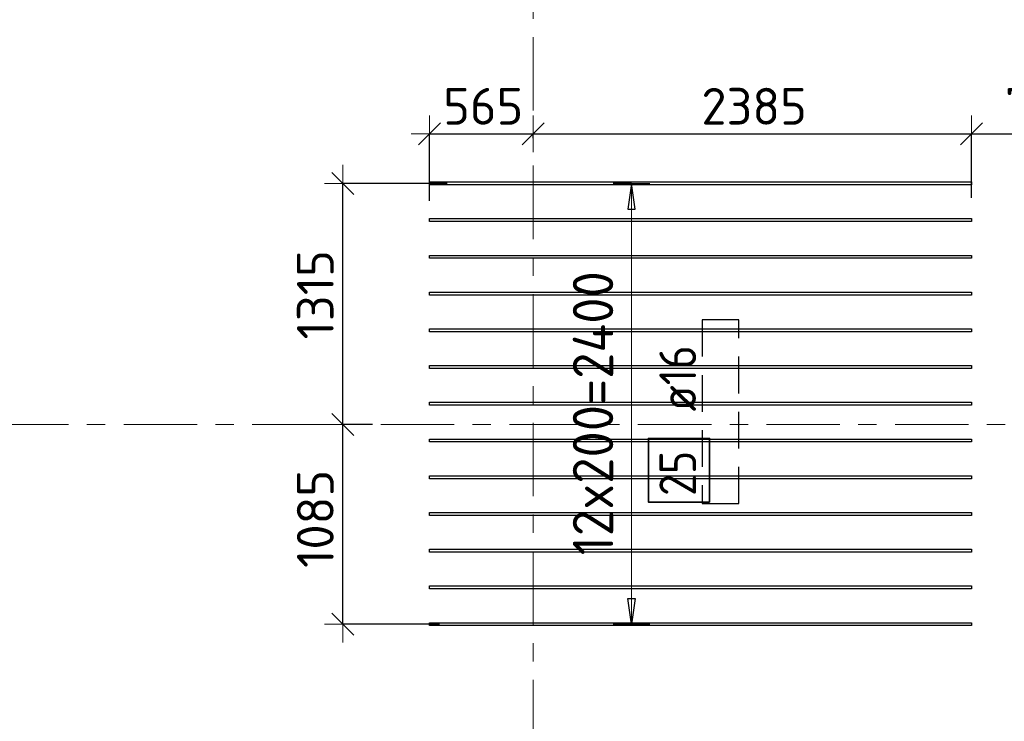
# Model space of a CAD drawing. Header units: metres. Extents: x -38 to 97, y -15 to 21.
# Tile 5 of 82: x 1.7 to 7.07, y 1.68 to 5.5. Entities that reach past the tile are written whole.
import ezdxf

# ---------------------------------------------------------------- set-up
doc = ezdxf.new("R2010")
doc.units = ezdxf.units.M
doc.header["$PDMODE"] = 65
for name, pattern in [('______11', [0.5, 0.4, -0.05, 0, -0.05]), ('______2', [0.27, 0.2, -0.07]), ('______5', [1.1, 0.8, -0.1, 0.1, -0.1])]:
    doc.linetypes.add(name, pattern=pattern)
doc.layers.add('XR$2$Осевая линия (1)', color=7, linetype='______5', lineweight=13)
doc.layers.add('XR$3$Размерная линия (1)', color=7, linetype='Continuous', lineweight=13)
doc.layers.add('XR$3$Арм.стержн.Доп. Арм верхн.зоны Х', color=7, linetype='Continuous', lineweight=35, true_color=0x8c8cff)
doc.layers.add('XR$5$Стена_ бетон несущ.', color=7, linetype='Continuous', lineweight=70, true_color=0xb4b496)
doc.styles.add('ISOCPEUR', font='txt')
doc.dimstyles.new('DIMSTYLE_3', dxfattribs={"dimtxt": 0.2, "dimasz": 0.2, "dimexe": 0, "dimexo": 0, "dimgap": 0.1, "dimtad": 2, "dimdec": 0, "dimlfac": 1000, "dimrnd": 5, "dimzin": 12, "dimdsep": 46, "dimtxsty": 'ISOCPEUR', "dimblk1": 'ALL_ML_STRICH', "dimblk2": 'ALL_ML_STRICH', "dimsah": 1, "dimcen": 0, "dimclrd": 7, "dimclre": 256, "dimclrt": 7, "dimadec": 0, "dimazin": 0, "dimtfac": 1, "dimtdec": 0, "dimtix": 1, "dimtmove": 2, "dimatfit": 3, "dimfxl": 0, "dimtzin": 0, "dimlwd": 0, "dimlwe": -3, "dimarcsym": 0})
doc.dimstyles.new('DIMSTYLE_6', dxfattribs={"dimtxt": 0.2, "dimasz": 0.2, "dimexe": 0, "dimexo": 0, "dimgap": 0.1, "dimtad": 2, "dimdec": 0, "dimlfac": 1000, "dimrnd": 5, "dimzin": 12, "dimdsep": 46, "dimtxsty": 'ISOCPEUR', "dimblk1": 'ALL_ML_STRICH', "dimblk2": 'ALL_ML_STRICH', "dimsah": 1, "dimcen": 0, "dimclrd": 7, "dimclre": 256, "dimclrt": 7, "dimadec": 0, "dimazin": 0, "dimtfac": 1, "dimtdec": 0, "dimtix": 1, "dimtmove": 2, "dimatfit": 3, "dimfxl": 0, "dimtvp": 1.2, "dimtzin": 0, "dimlwd": 0, "dimlwe": -3, "dimarcsym": 0})

# ---------------------------------------------------------------- blocks, each defined once
blk = doc.blocks.new('ALL_ML_STRICH')
at = {"color": 0, "linetype": 'ByBlock', "lineweight": -2}
for p, q in [((-0.3, -0.3), (0.3, 0.3)), ((0, -0.5), (0, 0.5)), ((-1, 0), (0.5, 0))]:
    blk.add_line(p, q, dxfattribs=at)
blk = doc.blocks.new('*D73')
at = {"layer": 'DEFPOINTS', "color": 7, "linetype": 'Continuous', "lineweight": 13, "transparency": 33554687}
for p in [(3.9357, 4.8831), (4.5, 4.8393), (3.9357, 4.4987)]:
    blk.add_point(p, dxfattribs=at)
at = {"layer": 'XR$3$Размерная линия (1)', "color": 9, "linetype": 'Continuous', "lineweight": -2, "true_color": 0xc7c7c7, "transparency": 33554687}
for p, q in [((3.9357, 4.5187), (3.9357, 4.8831)), ((4.5, 4.8593), (4.5, 4.8831))]:
    blk.add_line(p, q, dxfattribs=at)
at = {"layer": 'XR$3$Размерная линия (1)', "color": 7, "linetype": 'Continuous', "lineweight": -2, "transparency": 33554687}
blk.add_line((3.9357, 4.8831), (4.5, 4.8831), dxfattribs=at)
at = {"layer": 'XR$3$Размерная линия (1)', "color": 7, "linetype": 'Continuous', "lineweight": 13, "transparency": 33554687, "xscale": 0.2, "yscale": 0.2, "zscale": 0.2, "rotation": 180}
blk.add_blockref('ALL_ML_STRICH', (3.9357, 4.8831), dxfattribs=at)
at = {"layer": 'XR$3$Размерная линия (1)', "color": 7, "linetype": 'Continuous', "lineweight": 13, "transparency": 33554687, "xscale": 0.2, "yscale": 0.2, "zscale": 0.2}
blk.add_blockref('ALL_ML_STRICH', (4.5, 4.8831), dxfattribs=at)
at = {"layer": 'XR$3$Размерная линия (1)', "color": 7, "linetype": 'Continuous', "lineweight": 13, "transparency": 33554687, "insert": (4.2279, 5.0331), "char_height": 0.2, "width": 0.6, "attachment_point": 5, "style": 'ISOCPEUR'}
blk.add_mtext('\\A1;{565}', dxfattribs=at)
blk = doc.blocks.new('*D74')
at = {"layer": 'DEFPOINTS', "color": 7, "linetype": 'Continuous', "lineweight": 13, "transparency": 33554687}
for p in [(4.5, 4.8831), (4.5, 4.8393), (6.8857, 4.5149)]:
    blk.add_point(p, dxfattribs=at)
at = {"layer": 'XR$3$Размерная линия (1)', "color": 9, "linetype": 'Continuous', "lineweight": -2, "true_color": 0xc7c7c7, "transparency": 33554687}
for p, q in [((4.5, 4.8593), (4.5, 4.8831)), ((6.8857, 4.5349), (6.8857, 4.8831))]:
    blk.add_line(p, q, dxfattribs=at)
at = {"layer": 'XR$3$Размерная линия (1)', "color": 7, "linetype": 'Continuous', "lineweight": -2, "transparency": 33554687}
blk.add_line((4.5, 4.8831), (6.8857, 4.8831), dxfattribs=at)
at = {"layer": 'XR$3$Размерная линия (1)', "color": 7, "linetype": 'Continuous', "lineweight": 13, "transparency": 33554687, "xscale": 0.2, "yscale": 0.2, "zscale": 0.2, "rotation": 180}
blk.add_blockref('ALL_ML_STRICH', (4.5, 4.8831), dxfattribs=at)
at = {"layer": 'XR$3$Размерная линия (1)', "color": 7, "linetype": 'Continuous', "lineweight": 13, "transparency": 33554687, "xscale": 0.2, "yscale": 0.2, "zscale": 0.2}
blk.add_blockref('ALL_ML_STRICH', (6.8857, 4.8831), dxfattribs=at)
at = {"layer": 'XR$3$Размерная линия (1)', "color": 7, "linetype": 'Continuous', "lineweight": 13, "transparency": 33554687, "insert": (5.7029, 5.0331), "char_height": 0.2, "width": 0.8, "attachment_point": 5, "style": 'ISOCPEUR'}
blk.add_mtext('\\A1;{2385}', dxfattribs=at)
blk = doc.blocks.new('*D75')
at = {"layer": 'DEFPOINTS', "color": 7, "linetype": 'Continuous', "lineweight": 13, "transparency": 33554687}
for p in [(7.6584, 5.4737), (6.8857, 4.8831), (6.8857, 4.5149)]:
    blk.add_point(p, dxfattribs=at)
at = {"layer": 'XR$3$Размерная линия (1)', "color": 9, "linetype": 'Continuous', "lineweight": -2, "true_color": 0xc7c7c7, "transparency": 33554687}
for p, q in [((7.6584, 5.4537), (7.6584, 4.8831)), ((6.8857, 4.5349), (6.8857, 4.8831))]:
    blk.add_line(p, q, dxfattribs=at)
at = {"layer": 'XR$3$Размерная линия (1)', "color": 7, "linetype": 'Continuous', "lineweight": -2, "transparency": 33554687}
blk.add_line((6.8857, 4.8831), (7.6584, 4.8831), dxfattribs=at)
at = {"layer": 'XR$3$Размерная линия (1)', "color": 7, "linetype": 'Continuous', "lineweight": 13, "transparency": 33554687, "xscale": 0.2, "yscale": 0.2, "zscale": 0.2, "rotation": 180}
blk.add_blockref('ALL_ML_STRICH', (6.8857, 4.8831), dxfattribs=at)
at = {"layer": 'XR$3$Размерная линия (1)', "color": 7, "linetype": 'Continuous', "lineweight": 13, "transparency": 33554687, "xscale": 0.2, "yscale": 0.2, "zscale": 0.2}
blk.add_blockref('ALL_ML_STRICH', (7.6584, 4.8831), dxfattribs=at)
at = {"layer": 'XR$3$Размерная линия (1)', "color": 7, "linetype": 'Continuous', "lineweight": 13, "transparency": 33554687, "insert": (7.2821, 5.0331), "char_height": 0.2, "width": 0.6, "attachment_point": 5, "style": 'ISOCPEUR'}
blk.add_mtext('\\A1;{775}', dxfattribs=at)
blk = doc.blocks.new('*D85')
at = {"layer": 'DEFPOINTS', "color": 7, "linetype": 'Continuous', "lineweight": 13, "transparency": 33554687}
for p in [(3.6457, 3.3), (3.4634, 2.2135), (4.0103, 2.2135)]:
    blk.add_point(p, dxfattribs=at)
at = {"layer": 'XR$3$Размерная линия (1)', "color": 9, "linetype": 'Continuous', "lineweight": -2, "true_color": 0xc7c7c7, "transparency": 33554687}
for p, q in [((3.6257, 3.3), (3.4634, 3.3)), ((3.9903, 2.2135), (3.4634, 2.2135))]:
    blk.add_line(p, q, dxfattribs=at)
at = {"layer": 'XR$3$Размерная линия (1)', "color": 7, "linetype": 'Continuous', "lineweight": -2, "transparency": 33554687}
blk.add_line((3.4634, 2.2135), (3.4634, 3.3), dxfattribs=at)
at = {"layer": 'XR$3$Размерная линия (1)', "color": 7, "linetype": 'Continuous', "lineweight": 13, "transparency": 33554687, "xscale": 0.2, "yscale": 0.2, "zscale": 0.2}
for p, rotation in [((3.4634, 3.3), 90), ((3.4634, 2.2135), 270)]:
    blk.add_blockref('ALL_ML_STRICH', p, dxfattribs=dict(at, rotation=rotation))
at = {"layer": 'XR$3$Размерная линия (1)', "color": 7, "linetype": 'Continuous', "lineweight": 13, "transparency": 33554687, "insert": (3.3134, 2.7867), "char_height": 0.2, "width": 0.8, "attachment_point": 5, "rotation": 90, "style": 'ISOCPEUR'}
blk.add_mtext('\\A1;{1085}', dxfattribs=at)
blk = doc.blocks.new('*D86')
at = {"layer": 'DEFPOINTS', "color": 7, "linetype": 'Continuous', "lineweight": 13, "transparency": 33554687}
for p in [(4.0512, 4.6135), (3.4634, 3.3), (3.6457, 3.3)]:
    blk.add_point(p, dxfattribs=at)
at = {"layer": 'XR$3$Размерная линия (1)', "color": 9, "linetype": 'Continuous', "lineweight": -2, "true_color": 0xc7c7c7, "transparency": 33554687}
for p, q in [((4.0312, 4.6135), (3.4634, 4.6135)), ((3.6257, 3.3), (3.4634, 3.3))]:
    blk.add_line(p, q, dxfattribs=at)
at = {"layer": 'XR$3$Размерная линия (1)', "color": 7, "linetype": 'Continuous', "lineweight": -2, "transparency": 33554687}
blk.add_line((3.4634, 3.3), (3.4634, 4.6135), dxfattribs=at)
at = {"layer": 'XR$3$Размерная линия (1)', "color": 7, "linetype": 'Continuous', "lineweight": 13, "transparency": 33554687, "xscale": 0.2, "yscale": 0.2, "zscale": 0.2}
for p, rotation in [((3.4634, 4.6135), 90), ((3.4634, 3.3), 270)]:
    blk.add_blockref('ALL_ML_STRICH', p, dxfattribs=dict(at, rotation=rotation))
at = {"layer": 'XR$3$Размерная линия (1)', "color": 7, "linetype": 'Continuous', "lineweight": 13, "transparency": 33554687, "insert": (3.3134, 4.0067), "char_height": 0.2, "width": 0.8, "attachment_point": 5, "rotation": 90, "style": 'ISOCPEUR'}
blk.add_mtext('\\A1;{1315}', dxfattribs=at)

msp = doc.modelspace()

# ---------------------------------------------------------------- linework, layer by layer
at = {"layer": 'XR$2$Осевая линия (1)', "color": 253, "linetype": '______11', "lineweight": 13, "true_color": 0xa0a0a0, "transparency": 33554687}
for p, q in [((4.5, -3.39), (4.5, 19.78)), ((-2.63, 3.3), (62.6, 3.3))]:
    msp.add_line(p, q, dxfattribs=at)
at = {"layer": 'XR$3$Арм.стержн.Доп. Арм верхн.зоны Х', "color": 253, "linetype": 'Continuous', "lineweight": -3, "true_color": 0xa0a0a0, "transparency": 33554687}
for p, q in [((5.0356, 4.6135), (4.9356, 4.6135)), ((5.0356, 4.6135), (5.1356, 4.6135)), ((5.0356, 2.2135), (4.9356, 2.2135)), ((5.0356, 2.2135), (5.1356, 2.2135))]:
    msp.add_line(p, q, dxfattribs=at)
at = {"layer": 'XR$3$Арм.стержн.Доп. Арм верхн.зоны Х', "color": 7, "linetype": 'Continuous', "lineweight": 25, "transparency": 33554687}
for p, q in [((5.0356, 4.6135), (5.0156, 4.4735)), ((5.0556, 4.4735), (5.0356, 4.6135)), ((5.0156, 4.4735), (5.0556, 4.4735)), ((5.0356, 2.2135), (5.0156, 2.3535)), ((5.0156, 2.3535), (5.0556, 2.3535)), ((5.0556, 2.3535), (5.0356, 2.2135))]:
    msp.add_line(p, q, dxfattribs=at)
at = {"layer": 'XR$3$Арм.стержн.Доп. Арм верхн.зоны Х', "color": 7, "linetype": 'Continuous', "lineweight": 13, "transparency": 33554687}
for p, q in [((5.0356, 4.6135), (5.0356, 4.6135)), ((5.0356, 2.2135), (5.0356, 4.6135)), ((5.0356, 2.2135), (5.0356, 2.2135))]:
    msp.add_line(p, q, dxfattribs=at)
at = {"layer": 'XR$3$Арм.стержн.Доп. Арм верхн.зоны Х', "color": 7, "linetype": 'Continuous', "lineweight": 25, "transparency": 33554687}
for points in [[(6.8857, 4.6055), (3.9357, 4.6055), (3.9357, 4.6215), (6.8857, 4.6215), (6.8857, 4.6055)], [(6.8857, 4.4055), (3.9357, 4.4055), (3.9357, 4.4215), (6.8857, 4.4215), (6.8857, 4.4055)], [(6.8857, 4.2055), (3.9357, 4.2055), (3.9357, 4.2215), (6.8857, 4.2215), (6.8857, 4.2055)], [(6.8857, 4.0055), (3.9357, 4.0055), (3.9357, 4.0215), (6.8857, 4.0215), (6.8857, 4.0055)], [(6.8857, 3.8055), (3.9357, 3.8055), (3.9357, 3.8215), (6.8857, 3.8215), (6.8857, 3.8055)], [(6.8857, 3.6055), (3.9357, 3.6055), (3.9357, 3.6215), (6.8857, 3.6215), (6.8857, 3.6055)], [(6.8857, 3.4055), (3.9357, 3.4055), (3.9357, 3.4215), (6.8857, 3.4215), (6.8857, 3.4055)], [(6.8857, 3.2055), (3.9357, 3.2055), (3.9357, 3.2215), (6.8857, 3.2215), (6.8857, 3.2055)], [(6.8857, 3.0055), (3.9357, 3.0055), (3.9357, 3.0215), (6.8857, 3.0215), (6.8857, 3.0055)], [(6.8857, 2.8055), (3.9357, 2.8055), (3.9357, 2.8215), (6.8857, 2.8215), (6.8857, 2.8055)], [(6.8857, 2.6055), (3.9357, 2.6055), (3.9357, 2.6215), (6.8857, 2.6215), (6.8857, 2.6055)], [(6.8857, 2.4055), (3.9357, 2.4055), (3.9357, 2.4215), (6.8857, 2.4215), (6.8857, 2.4055)], [(6.8857, 2.2055), (3.9357, 2.2055), (3.9357, 2.2215), (6.8857, 2.2215), (6.8857, 2.2055)]]:
    msp.add_lwpolyline(points, dxfattribs=at)
at = {"layer": 'XR$3$Арм.стержн.Доп. Арм верхн.зоны Х', "color": 7, "linetype": 'Continuous', "lineweight": 35, "transparency": 33554687}
msp.add_lwpolyline([(5.4604, 2.8786), (5.4604, 3.2252), (5.127, 3.2252), (5.127, 2.8786), (5.4604, 2.8786)], dxfattribs=at)
at = {"layer": 'XR$5$Стена_ бетон несущ.', "color": 253, "linetype": '______2', "lineweight": -3, "true_color": 0xa0a0a0, "transparency": 33554687}
for p, q in [((5.42, 3.87), (5.42, 2.87)), ((5.62, 3.87), (5.42, 3.87)), ((5.62, 2.87), (5.62, 3.87)), ((5.42, 2.87), (5.62, 2.87))]:
    msp.add_line(p, q, dxfattribs=at)

# ---------------------------------------------------------------- texts
at = {"layer": 'XR$3$Арм.стержн.Доп. Арм верхн.зоны Х', "color": 7, "linetype": 'Continuous', "lineweight": 13, "transparency": 33554687, "insert": (4.9356, 2.5885), "char_height": 0.22, "width": 1.775242, "attachment_point": 7, "rotation": 90, "style": 'ISOCPEUR'}
msp.add_mtext('\\W0.95;12x200=2400', dxfattribs=at)
at = {"layer": 'XR$3$Арм.стержн.Доп. Арм верхн.зоны Х', "color": 7, "linetype": 'Continuous', "lineweight": 25, "transparency": 33554687, "char_height": 0.2, "attachment_point": 7, "rotation": 90, "style": 'ISOCPEUR'}
for s, insert, width in [('\\W0.89; ø16 ', (5.387, 3.2586), 0.749105), ('\\W0.87;25', (5.387, 2.9119), 0.367208)]:
    msp.add_mtext(s, dxfattribs=dict(at, insert=insert, width=width))

# ---------------------------------------------------------------- dimensions: what is measured, and where the dimension line sits
at = {"layer": 'XR$3$Размерная линия (1)', "color": 7, "linetype": 'Continuous', "lineweight": 13, "transparency": 33554687}
for base, p1, p2, dimstyle, picture, middle in [((7.6584, 4.8831), (6.8857, 4.5349), (7.6584, 5.4537), 'DIMSTYLE_3', '*D75', (7.2821, 5.0331)), ((4.5, 4.8831), (3.9357, 4.5187), (4.5, 4.8593), 'DIMSTYLE_6', '*D73', (4.2279, 5.0331)), ((6.8857, 4.8831), (4.5, 4.8593), (6.8857, 4.5349), 'DIMSTYLE_3', '*D74', (5.7029, 5.0331))]:
    dim = msp.add_linear_dim(base=base, p1=p1, p2=p2, dimstyle=dimstyle, override={"dimpost": '<>', "dimclrd": 7, "dimclre": 9, "dimclrt": 7, "dimlwd": 0, "dimlwe": 65533}, dxfattribs=at)
    dim.commit()
    dim.dimension.update_dxf_attribs({"geometry": picture, "text_midpoint": middle, "dimtype": 160})
for base, p1, p2, picture, middle in [((3.46342, 4.61349), (3.62569, 3.3), (4.03118, 4.61349), '*D86', (3.31342, 4.00675)), ((3.46342, 3.3), (3.99033, 2.21349), (3.62569, 3.3), '*D85', (3.31342, 2.78675))]:
    dim = msp.add_linear_dim(base=base, p1=p1, p2=p2, angle=90, dimstyle='DIMSTYLE_3', override={"dimpost": '<>', "dimclrd": 7, "dimclre": 9, "dimclrt": 7, "dimlwd": 0, "dimlwe": 65533}, dxfattribs=at)
    dim.commit()
    dim.dimension.update_dxf_attribs({"geometry": picture, "text_midpoint": middle, "dimtype": 160})

doc.saveas('drawing.dxf')
